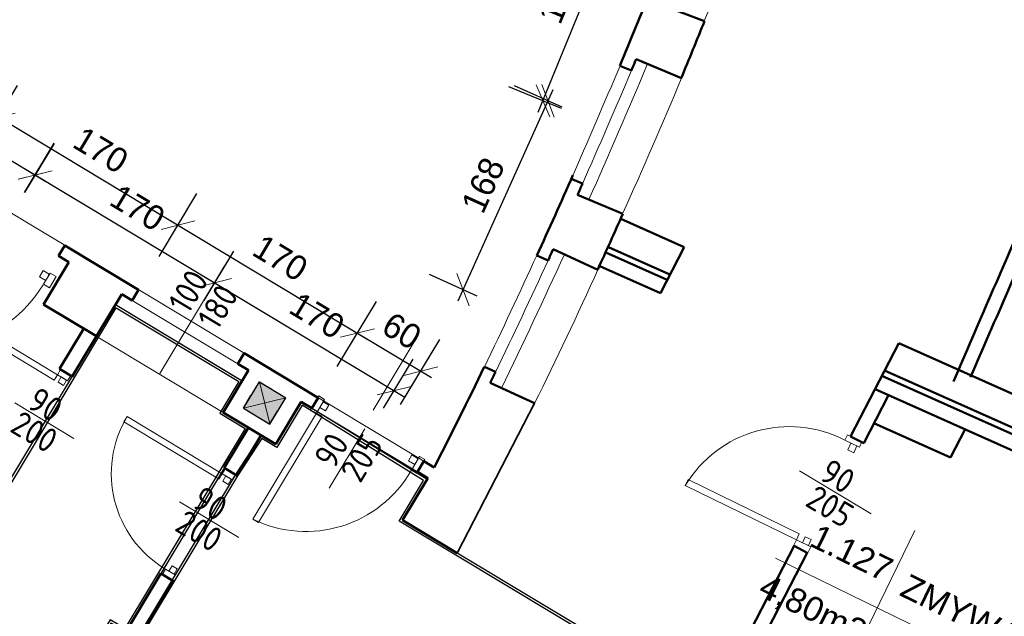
# Model space of a CAD drawing. Header units: millimetres. Extents: x -642 to 14033, y 1994 to 13520.
# Tile 33 of 72: x 8977 to 9776, y 3672 to 4157. Entities that reach past the tile are written whole.
import ezdxf

# ---------------------------------------------------------------- set-up
doc = ezdxf.new("R2010")
doc.units = ezdxf.units.MM
doc.linetypes.add('ACAD_ISO03W100', pattern=[30, 12, -18])
for name, color, linetype, lineweight in [('_wymiary', 1, 'Continuous', 9), ('drzwi', 140, 'Continuous', 13), ('okno', 2, 'Continuous', 13), ('okno widok', 8, 'Continuous', 15), ('opisy drzwi', 40, 'Continuous', 13), ('opisy pom', 3, 'Continuous', 18), ('podciąg', 10, 'ACAD_ISO03W100', 25), ('sciany', 4, 'Continuous', 35), ('słupy', 2, 'Continuous', 30), ('wymiary', 1, 'Continuous', 13), ('ściana', 4, 'Continuous', 50)]:
    doc.layers.add(name, color=color, linetype=linetype, lineweight=lineweight)
doc.layers.add('POWIERZCHNIA', color=123, linetype='Continuous', plot=False)
doc.styles.add('ISO', font='isocp.shx')
doc.styles.add('SYSTEM', font='TXT')
doc.dimstyles.new('Jacek2', dxfattribs={"dimscale": 2, "dimtxt": 10, "dimasz": 10, "dimexe": 15, "dimexo": 15, "dimgap": 5, "dimtad": 1, "dimdec": 0, "dimzin": 0, "dimdsep": 46, "dimtxsty": 'Standard', "dimblk": 'OBLIQUE', "dimcen": 0, "dimdle": 5, "dimadec": 1, "dimazin": 0, "dimtfac": 1, "dimtdec": 0, "dimtofl": 0, "dimtmove": 0, "dimatfit": 3, "dimfxl": 1, "dimtolj": 1, "dimtzin": 0, "dimarcsym": 0})

# ---------------------------------------------------------------- blocks, each defined once
blk = doc.blocks.new('_OBLIQUE')
at = {"color": 0, "linetype": 'ByBlock'}
blk.add_line((-0.5, -0.5), (0.5, 0.5), dxfattribs=at)
blk = doc.blocks.new('*D378')
at = {"layer": 'Defpoints', "color": 0, "transparency": 16777216}
for p in [(8819.8, 4078.76), (8989.37, 4030.56), (8965.2, 3990.67)]:
    blk.add_point(p, dxfattribs=at)
at = {"layer": 'wymiary', "color": 0, "lineweight": -2, "transparency": 16777216}
for p, q in [((8835.35, 4104.42), (8859.52, 4144.31)), ((8835.42, 4123.83), (8997.92, 4025.38)), ((8980.75, 4016.33), (9004.91, 4056.22))]:
    blk.add_line(p, q, dxfattribs=at)
at = {"layer": 'wymiary', "color": 0, "lineweight": -2, "transparency": 16777216, "xscale": 20, "yscale": 20, "zscale": 20}
for p, rotation in [((8843.97, 4118.65), 148.7893547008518), ((8989.37, 4030.56), 328.7893547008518)]:
    blk.add_blockref('_OBLIQUE', p, dxfattribs=dict(at, rotation=rotation))
at = {"layer": 'wymiary', "color": 0, "transparency": 16777216, "insert": (8927.03, 4091.71), "char_height": 20, "attachment_point": 5, "rotation": 328.78935}
blk.add_mtext('\\A1;170', dxfattribs=at)
blk = doc.blocks.new('*D379')
at = {"layer": 'Defpoints', "color": 0, "transparency": 16777216}
for p in [(8965.2, 3990.67), (9134.94, 3943.09), (9110.92, 3903.11)]:
    blk.add_point(p, dxfattribs=at)
at = {"layer": 'wymiary', "color": 0, "lineweight": -2, "transparency": 16777216}
for p, q in [((8980.65, 4016.38), (9004.67, 4056.36)), ((8980.65, 4035.8), (9143.51, 3937.94)), ((9126.37, 3928.83), (9150.39, 3968.81))]:
    blk.add_line(p, q, dxfattribs=at)
at = {"layer": 'wymiary', "color": 0, "lineweight": -2, "transparency": 16777216, "xscale": 20, "yscale": 20, "zscale": 20}
for p, rotation in [((8989.22, 4030.65), 148.9999999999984), ((9134.94, 3943.09), 328.9999999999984)]:
    blk.add_blockref('_OBLIQUE', p, dxfattribs=dict(at, rotation=rotation))
at = {"layer": 'wymiary', "color": 0, "transparency": 16777216, "insert": (9072.38, 4004.01), "char_height": 20, "attachment_point": 5, "rotation": 329}
blk.add_mtext('\\A1;170', dxfattribs=at)
blk = doc.blocks.new('*D380')
at = {"layer": 'Defpoints', "color": 0, "transparency": 16777216}
for p in [(9110.92, 3903.11), (9280.66, 3855.53), (9256.64, 3815.55)]:
    blk.add_point(p, dxfattribs=at)
at = {"layer": 'wymiary', "color": 0, "lineweight": -2, "transparency": 16777216}
for p, q in [((9126.37, 3928.83), (9150.39, 3968.81)), ((9126.37, 3948.24), (9289.23, 3850.38)), ((9272.09, 3841.27), (9296.11, 3881.25))]:
    blk.add_line(p, q, dxfattribs=at)
at = {"layer": 'wymiary', "color": 0, "lineweight": -2, "transparency": 16777216, "xscale": 20, "yscale": 20, "zscale": 20}
for p, rotation in [((9134.94, 3943.09), 148.9999999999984), ((9280.66, 3855.53), 328.9999999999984)]:
    blk.add_blockref('_OBLIQUE', p, dxfattribs=dict(at, rotation=rotation))
at = {"layer": 'wymiary', "color": 0, "transparency": 16777216, "insert": (9218.1, 3916.46), "char_height": 20, "attachment_point": 5, "rotation": 329}
blk.add_mtext('\\A1;170', dxfattribs=at)
blk = doc.blocks.new('*D607')
at = {"layer": '_wymiary', "color": 0, "lineweight": -2, "transparency": 16777216}
for p, q in [((8943.03, 4050.25), (8974.84, 4103.18)), ((8950.81, 4082.62), (9113.67, 3984.76)), ((9089.78, 3964.41), (9120.55, 4015.62))]:
    blk.add_line(p, q, dxfattribs=at)
at = {"layer": 'Defpoints', "color": 0, "transparency": 16777216}
for p in [(8927.58, 4024.54), (9105.1, 3989.91), (9074.33, 3938.69)]:
    blk.add_point(p, dxfattribs=at)
at = {"layer": '_wymiary', "color": 0, "lineweight": -2, "transparency": 16777216, "xscale": 20, "yscale": 20, "zscale": 20}
for p, rotation in [((8959.38, 4077.47), 148.9999999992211), ((9105.1, 3989.91), 328.9999999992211)]:
    blk.add_blockref('_OBLIQUE', p, dxfattribs=dict(at, rotation=rotation))
at = {"layer": '_wymiary', "color": 0, "transparency": 16777216, "insert": (9042.54, 4050.83), "char_height": 20, "attachment_point": 5, "rotation": 329}
blk.add_mtext('\\A1;170', dxfattribs=at)
blk = doc.blocks.new('*D608')
at = {"layer": '_wymiary', "color": 0, "lineweight": -2, "transparency": 16777216}
for p, q in [((9089.78, 3964.41), (9120.55, 4015.62)), ((9096.53, 3995.06), (9259.39, 3897.2)), ((9234.47, 3875.14), (9266.27, 3928.07))]:
    blk.add_line(p, q, dxfattribs=at)
at = {"layer": 'Defpoints', "color": 0, "transparency": 16777216}
for p in [(9074.33, 3938.69), (9250.82, 3902.35), (9219.02, 3849.42)]:
    blk.add_point(p, dxfattribs=at)
at = {"layer": '_wymiary', "color": 0, "lineweight": -2, "transparency": 16777216, "xscale": 20, "yscale": 20, "zscale": 20}
for p, rotation in [((9105.1, 3989.91), 148.9999999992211), ((9250.82, 3902.35), 328.9999999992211)]:
    blk.add_blockref('_OBLIQUE', p, dxfattribs=dict(at, rotation=rotation))
at = {"layer": '_wymiary', "color": 0, "transparency": 16777216, "insert": (9188.26, 3963.28), "char_height": 20, "attachment_point": 5, "rotation": 329}
blk.add_mtext('\\A1;170', dxfattribs=at)
blk = doc.blocks.new('*D609')
at = {"layer": '_wymiary', "color": 0, "lineweight": -2, "transparency": 16777216}
for p, q in [((9234.47, 3875.14), (9266.27, 3928.07)), ((9242.25, 3907.5), (9310.82, 3866.3)), ((9285.9, 3844.24), (9317.7, 3897.17))]:
    blk.add_line(p, q, dxfattribs=at)
at = {"layer": 'Defpoints', "color": 0, "transparency": 16777216}
for p in [(9302.25, 3871.45), (9219.02, 3849.42), (9270.45, 3818.52)]:
    blk.add_point(p, dxfattribs=at)
at = {"layer": '_wymiary', "color": 0, "lineweight": -2, "transparency": 16777216, "xscale": 20, "yscale": 20, "zscale": 20}
for p, rotation in [((9250.82, 3902.35), 148.9999999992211), ((9302.25, 3871.45), 328.9999999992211)]:
    blk.add_blockref('_OBLIQUE', p, dxfattribs=dict(at, rotation=rotation))
at = {"layer": '_wymiary', "color": 0, "transparency": 16777216, "insert": (9286.84, 3904.05), "char_height": 20, "attachment_point": 5, "rotation": 329}
blk.add_mtext('\\A1;60', dxfattribs=at)
blk = doc.blocks.new('*D625')
at = {"layer": 'Defpoints', "color": 0, "transparency": 16777216}
for p in [(9405.55, 4090.76), (9444.37, 4073.28), (9375.4, 3920.09)]:
    blk.add_point(p, dxfattribs=at)
at = {"layer": 'wymiary', "color": 0, "lineweight": -2, "transparency": 16777216}
for p, q in [((9417.01, 4085.6), (9378.19, 4103.07)), ((9332.48, 3928.45), (9409.66, 4099.88)), ((9348.04, 3932.41), (9309.23, 3949.88))]:
    blk.add_line(p, q, dxfattribs=at)
at = {"layer": 'wymiary', "color": 0, "lineweight": -2, "transparency": 16777216, "xscale": 20, "yscale": 20, "zscale": 20}
for p, rotation in [((9405.55, 4090.76), 65.76154636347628), ((9336.58, 3937.57), 245.7615463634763)]:
    blk.add_blockref('_OBLIQUE', p, dxfattribs=dict(at, rotation=rotation))
at = {"layer": 'wymiary', "color": 0, "transparency": 16777216, "insert": (9352.83, 4022.37), "char_height": 20, "attachment_point": 5, "rotation": 65.76155}
blk.add_mtext('\\A1;168', dxfattribs=at)
blk = doc.blocks.new('*D626')
at = {"layer": 'Defpoints', "color": 0, "transparency": 16777216}
for p in [(9464.92, 4246.35), (9507.86, 4228.82), (9444.37, 4073.28)]:
    blk.add_point(p, dxfattribs=at)
at = {"layer": 'wymiary', "color": 0, "lineweight": -2, "transparency": 16777216}
for p, q in [((9397.65, 4081.55), (9468.7, 4255.61)), ((9480.09, 4240.16), (9437.15, 4257.69)), ((9416.59, 4084.62), (9373.65, 4102.15))]:
    blk.add_line(p, q, dxfattribs=at)
at = {"layer": 'wymiary', "color": 0, "lineweight": -2, "transparency": 16777216, "xscale": 20, "yscale": 20, "zscale": 20}
for p, rotation in [((9464.92, 4246.35), 67.79226992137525), ((9401.43, 4090.81), 247.7922699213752)]:
    blk.add_blockref('_OBLIQUE', p, dxfattribs=dict(at, rotation=rotation))
at = {"layer": 'wymiary', "color": 0, "transparency": 16777216, "insert": (9414.66, 4176.14), "char_height": 20, "attachment_point": 5, "rotation": 67.79227}
blk.add_mtext('\\A1;168', dxfattribs=at)

msp = doc.modelspace()

# ---------------------------------------------------------------- hatches: boundary and pattern name
at = {"layer": 'słupy', "lineweight": -3}
h = msp.add_hatch(color=256, dxfattribs=at)
h.paths.add_polyline_path([(9175.54, 3845.62), (9164.82, 3852.06), (9158.38, 3841.34), (9169.1, 3834.9)])
h.paths.add_polyline_path([(9175.54, 3845.62), (9181.97, 3856.33), (9171.26, 3862.77), (9164.82, 3852.06)])
h.paths.add_polyline_path([(9175.54, 3845.62), (9177.25, 3844.59), (9183.69, 3855.3), (9181.97, 3856.33)])
h.paths.add_polyline_path([(9169.1, 3834.9), (9170.81, 3833.87), (9177.25, 3844.59), (9175.54, 3845.62)])
h.paths.add_polyline_path([(9170.81, 3833.87), (9179.81, 3828.47), (9186.25, 3839.18), (9177.25, 3844.59)])
h.paths.add_polyline_path([(9177.25, 3844.59), (9186.25, 3839.18), (9192.69, 3849.89), (9183.69, 3855.3)])

# ---------------------------------------------------------------- linework, layer by layer
msp.add_line((9213.78, 3841.31), (9299.49, 3789.8))
at = {"layer": 'drzwi'}
for p, q in [((9171.26, 3862.77), (9179.66, 3828.56)), ((9192.69, 3849.89), (9158.23, 3841.43))]:
    msp.add_line(p, q, dxfattribs=at)
for points in [[(9000.72, 3950.09, 0), (8995.77, 3953.05, 0), (8992.81, 3948.09, 0), (8997.76, 3945.13, 0), (9000.72, 3950.09, 0)], [(9001.31, 3951.08, 0), (9006.27, 3948.13, 0), (9000.84, 3939.03, 0), (8995.89, 3941.99, 0), (9001.31, 3951.08, 0)], [(9007.33, 3868.52, 0), (9004.75, 3864.24, 0), (8927.61, 3910.59, 0), (8930.18, 3914.88, 0), (9007.33, 3868.52, 0)], [(9015.49, 3863.62, 0), (9018.06, 3867.91, 0), (9009.9, 3872.81, 0), (9007.33, 3868.52, 0), (9015.49, 3863.62, 0)], [(9014.67, 3864.11, 0), (9012.09, 3859.83, 0), (9007.81, 3862.4, 0), (9010.38, 3866.69, 0), (9014.67, 3864.11, 0)], [(9224.18, 3848.48, 0), (9219.53, 3851.28, 0), (9212.83, 3840.12, 0), (9217.48, 3837.32, 0), (9224.18, 3848.48, 0)], [(9223.07, 3846.62, 0), (9227.72, 3843.83, 0), (9224.92, 3839.18, 0), (9220.27, 3841.97, 0), (9223.07, 3846.62, 0)], [(9217.48, 3837.32, 0), (9222.13, 3834.53, 0), (9170.44, 3748.51, 0), (9165.79, 3751.3, 0), (9217.48, 3837.32, 0)], [(9141.04, 3788.18, 0), (9138.47, 3783.89, 0), (9061.32, 3830.25, 0), (9063.9, 3834.53, 0), (9141.04, 3788.18, 0)], [(9141.04, 3788.18, 0), (9138.47, 3783.89, 0), (9061.32, 3830.25, 0), (9063.9, 3834.53, 0), (9141.04, 3788.18, 0)], [(9658.28, 3809.78, 0), (9660.38, 3814.07, 0), (9648.67, 3819.78, 0), (9646.58, 3815.49, 0), (9658.28, 3809.78, 0)], [(9656.33, 3810.73, 0), (9653.67, 3805.27, 0), (9648.79, 3807.65, 0), (9651.46, 3813.11, 0), (9656.33, 3810.73, 0)], [(9300.21, 3800.27, 0), (9295.01, 3803.4, 0), (9292.21, 3798.75, 0), (9297.42, 3795.62, 0), (9300.21, 3800.27, 0)], [(9301.33, 3802.13, 0), (9305.42, 3799.67, 0), (9298.72, 3788.51, 0), (9294.62, 3790.97, 0), (9301.33, 3802.13, 0)], [(9149.2, 3783.28, 0), (9151.78, 3787.56, 0), (9143.62, 3792.46, 0), (9141.04, 3788.18, 0), (9149.2, 3783.28, 0)], [(9149.2, 3783.28, 0), (9151.78, 3787.56, 0), (9143.62, 3792.46, 0), (9141.04, 3788.18, 0), (9149.2, 3783.28, 0)], [(9148.39, 3783.77, 0), (9145.81, 3779.48, 0), (9141.53, 3782.06, 0), (9144.1, 3786.34, 0), (9148.39, 3783.77, 0)], [(9148.39, 3783.77, 0), (9145.81, 3779.48, 0), (9141.53, 3782.06, 0), (9144.1, 3786.34, 0), (9148.39, 3783.77, 0)], [(9607.13, 3734.59, 0), (9609.51, 3739.47, 0), (9519.31, 3783.45, 0), (9516.94, 3778.58, 0), (9607.13, 3734.59, 0)], [(9618.84, 3728.89, 0), (9616.46, 3724.01, 0), (9604.76, 3729.72, 0), (9607.13, 3734.59, 0), (9618.84, 3728.89, 0)], [(9616.89, 3729.84, 0), (9619.26, 3734.71, 0), (9614.39, 3737.09, 0), (9612.01, 3732.22, 0), (9616.89, 3729.84, 0)], [(9102.89, 3706.1, 0), (9100.32, 3701.82, 0), (9092.45, 3706.54, 0), (9095.03, 3710.83, 0), (9102.89, 3706.1, 0)], [(9102.89, 3706.1, 0), (9100.32, 3701.82, 0), (9092.45, 3706.54, 0), (9095.03, 3710.83, 0), (9102.89, 3706.1, 0)], [(9102.03, 3706.62, 0), (9104.61, 3710.91, 0), (9100.32, 3713.48, 0), (9097.75, 3709.2, 0), (9102.03, 3706.62, 0)], [(9102.03, 3706.62, 0), (9104.61, 3710.91, 0), (9100.32, 3713.48, 0), (9097.75, 3709.2, 0), (9102.03, 3706.62, 0)]]:
    msp.add_polyline3d(points, dxfattribs=at)
for centre, radius, start, end in [((8906.46, 3994.84), 103.87, 239.16646, 329.16646), ((9141.04, 3788.18), 90, 149, 239), ((9141.04, 3788.18), 90, 149, 239), ((9601.45, 3727.88), 98.55, 62.74354, 149.04048), ((9209.05, 3839.85), 98.55, 243.9637, 330.26065)]:
    msp.add_arc(centre, radius, start, end, dxfattribs=at)
at = {"layer": 'okno'}
for p, q in [((9156.55, 3864.03), (9054.34, 3925.44)), ((9153.78, 3877.36), (9068.06, 3928.86))]:
    msp.add_line(p, q, dxfattribs=at)
at = {"layer": 'okno widok'}
for p, q in [((7560.19, 4847.01), (9304.65, 3798.37)), ((8996.03, 3925.48), (9184.6, 3812.17))]:
    msp.add_line(p, q, dxfattribs=at)
at = {"layer": 'opisy drzwi'}
for p, q in [((9142.78, 3956.87), (9090.37, 3869.64)), ((9263.53, 3839.86), (9298.49, 3898.04)), ((8972.71, 3845.72), (9020.7, 3816.88)), ((9221.03, 3843.24), (9221.03, 3843.24)), ((9256.74, 3824.48), (9227.9, 3776.49)), ((9609.61, 3790.65), (9667.79, 3755.7)), ((9106.43, 3765.37), (9154.42, 3736.53)), ((9106.43, 3765.37), (9154.42, 3736.53))]:
    msp.add_line(p, q, dxfattribs=at)
for centre, radius, start, end in [((6423.54, 5436.06), 3362.11, 337.61384, 339.6587), ((3631.77, 6575.74), 6328.4, 336.254381, 337.159603), ((5104.25, 5948.69), 4747.98, 335.90925, 337.35716), ((5104.25, 5948.69), 4737.98, 336.02457, 337.23621), ((6407.52, 5395.4), 3362.11, 335.46343, 337.50829), ((3647.45, 6610.68), 6328.4, 334.386509, 335.291731), ((5098.71, 5935.97), 4747.98, 334.04138, 335.48928), ((5098.71, 5935.97), 4737.98, 334.1567, 335.36834), ((6383.26, 5340.5), 3362.11, 333.59556, 335.64041)]:
    msp.add_arc(centre, radius, start, end, dxfattribs=at)
at = {"layer": 'opisy pom'}
for p, q in [((9703.39, 3742.12), (9656.38, 3645.74)), ((9590.12, 3719.74), (9890.09, 3573.42))]:
    msp.add_line(p, q, dxfattribs=at)
at = {"layer": 'podciąg'}
for p, q in [((9158.23, 3841.43), (9171.11, 3862.86)), ((9171.11, 3862.86), (9192.53, 3849.99)), ((9179.66, 3828.56), (9192.53, 3849.99)), ((9158.23, 3841.43), (9179.66, 3828.56))]:
    msp.add_line(p, q, dxfattribs=at)
at = {"layer": 'POWIERZCHNIA'}
for points in [[(8939.27, 3733.93), (9054.34, 3925.44)], [(9054.34, 3925.44), (9157.2, 3863.64), (9141.75, 3837.92), (9162.32, 3825.56), (9062.7, 3659.77), (9050.7, 3666.98), (9044.52, 3656.69), (9056.52, 3649.48), (9009.77, 3569.34), (8997.92, 3579.14), (8982.47, 3553.43), (8994.47, 3546.22), (8955.06, 3480.62)], [(8942.01, 3734.62), (9055.02, 3922.7), (9154.45, 3862.95), (9139, 3837.24), (9159.57, 3824.88), (9062.02, 3662.51), (9050.01, 3669.72), (9041.77, 3656.01), (9053.8, 3648.78), (9009.23, 3572.38), (8997.41, 3582.17), (8979.73, 3552.74), (8991.73, 3545.53), (8954.37, 3483.36)], [(9737.48, 3479.97), (9687.74, 3587.62), (9613.85, 3554.25), (9331.85, 3723.7), (9287.46, 3750.37), (9307.29, 3783.36), (9205.21, 3846.46), (9184.6, 3812.17), (9172.6, 3819.38), (9151.78, 3787.56), (9071.73, 3654.34), (9482.89, 3407.69), (9505.53, 3366.74), (9499.06, 3355.98), (9446.53, 3268.54), (9395.1, 3299.45), (9346.17, 3218.02), (9516.32, 3115.78), (9600.45, 3255.8), (9623.13, 3245), (9682.26, 3343.41), (9757.19, 3468.12), (9737.48, 3479.97)]]:
    msp.add_lwpolyline(points, dxfattribs=at)
msp.add_lwpolyline([(9735.92, 3478.57), (9686.76, 3584.98), (9613.72, 3552), (9330.82, 3721.98), (9284.72, 3749.68), (9304.56, 3782.69), (9205.88, 3843.69), (9185.29, 3809.43), (9173.22, 3816.68), (9153.47, 3786.5), (9074.48, 3655.03), (9484.38, 3409.13), (9507.84, 3366.7), (9500.78, 3354.95), (9447.21, 3265.8), (9395.78, 3296.7), (9348.91, 3218.7), (9515.63, 3118.53), (9599.67, 3258.39), (9622.35, 3247.59), (9680.54, 3344.44), (9754.45, 3467.44)], close=True, dxfattribs=at)
at = {"layer": 'sciany'}
for p, q in [((9158.93, 3885.93), (9153.78, 3877.36)), ((9158.93, 3885.93), (9153.78, 3877.36)), ((9162.35, 3872.21), (9141.75, 3837.92)), ((9205.21, 3846.46), (9184.6, 3812.17)), ((9218.93, 3849.88), (9213.78, 3841.31)), ((9394.62, 3845.35), (9331.85, 3723.7)), ((9394.62, 3845.35), (9393.2, 3842.59)), ((9304.65, 3798.37), (9299.49, 3789.8)), ((9308.07, 3784.65), (9287.46, 3750.37))]:
    msp.add_line(p, q, dxfattribs=at)
at = {"layer": 'słupy', "lineweight": -3}
for p, q in [((9158.38, 3841.34), (9171.26, 3862.77)), ((9171.26, 3862.77), (9192.69, 3849.89)), ((9179.81, 3828.47), (9192.69, 3849.89)), ((9158.38, 3841.34), (9179.81, 3828.47))]:
    msp.add_line(p, q, dxfattribs=at)
at = {"layer": 'ściana'}
for p, q in [((9495.16, 4169.52), (9532.54, 4155.51)), ((9477.04, 4124.64), (9513.89, 4109.23)), ((9463.83, 4119.32), (9473.18, 4115.42)), ((9424.41, 4027.44), (9433.52, 4023.64)), ((9429.45, 4014.5), (9466.29, 3999.09)), ((9516, 3972.11), (9464.76, 3995)), ((9013.21, 3973.49), (9008.06, 3964.92)), ((9073.21, 3937.43), (9013.21, 3973.49)), ((9008.06, 3964.92), (9016.63, 3959.77)), ((9396.47, 3965.42), (9405.57, 3961.26)), ((9409.73, 3970.36), (9446.05, 3953.75)), ((9502.23, 3945.41), (9452.52, 3967.61)), ((9504.52, 3949.86), (9454.56, 3972.18)), ((9516, 3972.11), (9496.72, 3934.73)), ((9016.63, 3959.77), (8996.03, 3925.48)), ((9496.72, 3934.73), (9447.63, 3956.65)), ((9059.49, 3934.01), (9038.89, 3899.73)), ((9059.49, 3934.01), (9068.06, 3928.86)), ((9073.21, 3937.43), (9068.06, 3928.86)), ((9038.89, 3899.73), (8996.03, 3925.48)), ((9009.03, 3873.33), (9028.6, 3905.91)), ((9019.32, 3867.15), (9038.89, 3899.73)), ((9651.13, 3818.48), (9690.24, 3894.27)), ((9975.71, 3766.74), (9690.24, 3894.27)), ((9158.93, 3885.93), (9153.78, 3877.36)), ((9218.93, 3849.88), (9158.93, 3885.93)), ((9158.93, 3885.93), (9218.93, 3849.88)), ((9153.78, 3877.36), (9162.35, 3872.21)), ((9153.78, 3877.36), (9162.35, 3872.21)), ((9009.03, 3873.33), (9019.32, 3867.15)), ((9162.35, 3872.21), (9141.75, 3837.92)), ((9353.83, 3874.99), (9362.94, 3870.83)), ((9965.43, 3743.95), (9678.75, 3872.02)), ((9358.57, 3861.83), (9394.62, 3845.35)), ((9963.37, 3739.4), (9676.46, 3867.57)), ((9958.39, 3728.48), (9670.95, 3856.89)), ((9205.21, 3846.46), (9184.6, 3812.17)), ((9205.21, 3846.46), (9213.78, 3841.31)), ((9205.21, 3846.46), (9213.78, 3841.31)), ((9218.93, 3849.88), (9213.78, 3841.31)), ((9661.79, 3812.98), (9681.92, 3851.99)), ((9184.6, 3812.17), (9141.75, 3837.92)), ((9141.75, 3837.92), (9184.6, 3812.17)), ((9732.29, 3801.3), (9670.1, 3829.08)), ((9142.75, 3792.99), (9162.32, 3825.56)), ((9142.75, 3792.99), (9162.32, 3825.56)), ((9732.29, 3801.3), (9744.1, 3824.21)), ((9153.03, 3786.81), (9172.6, 3819.38)), ((9153.03, 3786.81), (9172.6, 3819.38)), ((9661.79, 3812.98), (9651.13, 3818.48)), ((9304.65, 3798.37), (9299.49, 3789.8)), ((9313.22, 3793.22), (9304.65, 3798.37)), ((9304.65, 3798.37), (9313.22, 3793.22)), ((9142.75, 3792.99), (9153.03, 3786.81)), ((9142.75, 3792.99), (9153.03, 3786.81)), ((9299.49, 3789.8), (9308.07, 3784.65)), ((9299.49, 3789.8), (9308.07, 3784.65)), ((9308.07, 3784.65), (9287.46, 3750.37)), ((9287.46, 3750.37), (9331.85, 3723.7)), ((9543.75, 3610.37), (9605.27, 3729.62)), ((9615.94, 3724.11), (9605.27, 3729.62)), ((9554.06, 3604.18), (9615.94, 3724.11)), ((8756.24, 3126.43), (9101.53, 3701.09)), ((9003.47, 3561.19), (9091.24, 3707.27)), ((9022.74, 3593.27), (9091.24, 3707.27)), ((9033.03, 3587.09), (9101.53, 3701.09)), ((9091.24, 3707.27), (9101.53, 3701.09)), ((9091.24, 3707.27), (9101.53, 3701.09))]:
    msp.add_line(p, q, dxfattribs=at)
for centre, radius, start, end in [((5094.16, 5939.73), 4733.7, 337.3834, 338.20674), ((5113.69, 5934.7), 4763.58, 337.46835, 338.06849), ((5104.25, 5948.69), 4737.98, 337.23635, 337.35727), ((5094.16, 5939.73), 4733.7, 335.34986, 336.21221), ((5104.25, 5948.69), 4737.98, 335.90631, 336.02727), ((-30356.79, 21275.86), 43720.89, 336.534692, 336.736032), ((5113.69, 5934.7), 4763.58, 335.42805, 336.02522), ((-30370.66, 21272.35), 43720.89, 336.534692, 336.736032), ((5098.71, 5935.97), 4737.98, 335.36847, 335.4894), ((5094.16, 5939.73), 4733.7, 333.03462, 334.13966), ((5098.71, 5935.97), 4737.98, 334.03844, 334.1594)]:
    msp.add_arc(centre, radius, start, end, dxfattribs=at)

# ---------------------------------------------------------------- texts
at = {"layer": 'opisy drzwi', "style": 'ISO'}
for s, rotation, p in [('100', 59, (9113.44, 3916.64)), ('180', 59, (9137.08, 3903.51)), ('90', 329, (8981.44, 3842.36)), ('200', 329, (8967.65, 3823.04)), ('90', 58.99918, (9231.73, 3791.06)), ('205', 58.99918, (9253.09, 3779.7)), ('90', 328.99918, (9624.55, 3784.15)), ('90', 329, (9115.16, 3762.02)), ('90', 329, (9115.16, 3762.02)), ('205', 328.99918, (9613.19, 3762.79)), ('205', 328.99918, (9613.19, 3762.79)), ('200', 329, (9101.37, 3742.69)), ('200', 329, (9101.37, 3742.69))]:
    msp.add_text(s, height=20, rotation=rotation, dxfattribs=at).set_placement(p)
at = {"layer": 'opisy pom', "char_height": 19.8, "attachment_point": 1, "rotation": 333.99767, "style": 'SYSTEM'}
for s, insert in [('{\\fArial|b0|i0|c238|p34;1.127}', (9625.32, 3748.04)), ('{\\fArial|b0|i0|c238|p34;4,80m2  PCV Pu}', (9583.72, 3707.66)), ('{\\fArial|b0|i0|c238|p34;ZMYWALNIA}', (9698.6, 3707.66))]:
    msp.add_mtext(s, dxfattribs=dict(at, insert=insert))

# ---------------------------------------------------------------- dimensions: what is measured, and where the dimension line sits
at = {"layer": '_wymiary'}
for base, p1, p2, picture, middle in [((9105.1, 3989.91), (8927.58, 4024.54), (9074.33, 3938.69), '*D607', (9042.54, 4050.83)), ((9250.82, 3902.35), (9074.33, 3938.69), (9219.02, 3849.42), '*D608', (9188.26, 3963.28)), ((9302.25, 3871.45), (9219.02, 3849.42), (9270.45, 3818.52), '*D609', (9286.84, 3904.05))]:
    dim = msp.add_linear_dim(base=base, p1=p1, p2=p2, angle=149, dimstyle='Jacek2', override={"dimtmove": 1}, dxfattribs=at)
    dim.commit()
    dim.dimension.update_dxf_attribs({"geometry": picture, "text_midpoint": middle})
at = {"layer": 'wymiary'}
for p1, p2, distance, picture, middle in [((9444.37, 4073.28), (9507.86, 4228.82), 46.38, '*D626', (9414.66, 4176.14)), ((8819.8, 4078.76), (8965.2, 3990.67), 46.64, '*D378', (8927.03, 4091.71)), ((9375.4, 3920.09), (9444.37, 4073.28), 42.57, '*D625', (9352.83, 4022.37))]:
    dim = msp.add_aligned_dim(p1=p1, p2=p2, distance=distance, dimstyle='Jacek2', dxfattribs=at)
    dim.commit()
    dim.dimension.update_dxf_attribs({"geometry": picture, "text_midpoint": middle})
for base, p1, p2, picture, middle in [((9134.94, 3943.09), (8965.2, 3990.67), (9110.92, 3903.11), '*D379', (9072.38, 4004.01)), ((9280.66, 3855.53), (9110.92, 3903.11), (9256.64, 3815.55), '*D380', (9218.1, 3916.46))]:
    dim = msp.add_linear_dim(base=base, p1=p1, p2=p2, angle=329, dimstyle='Jacek2', dxfattribs=at)
    dim.commit()
    dim.dimension.update_dxf_attribs({"geometry": picture, "text_midpoint": middle})

doc.saveas('drawing.dxf')
